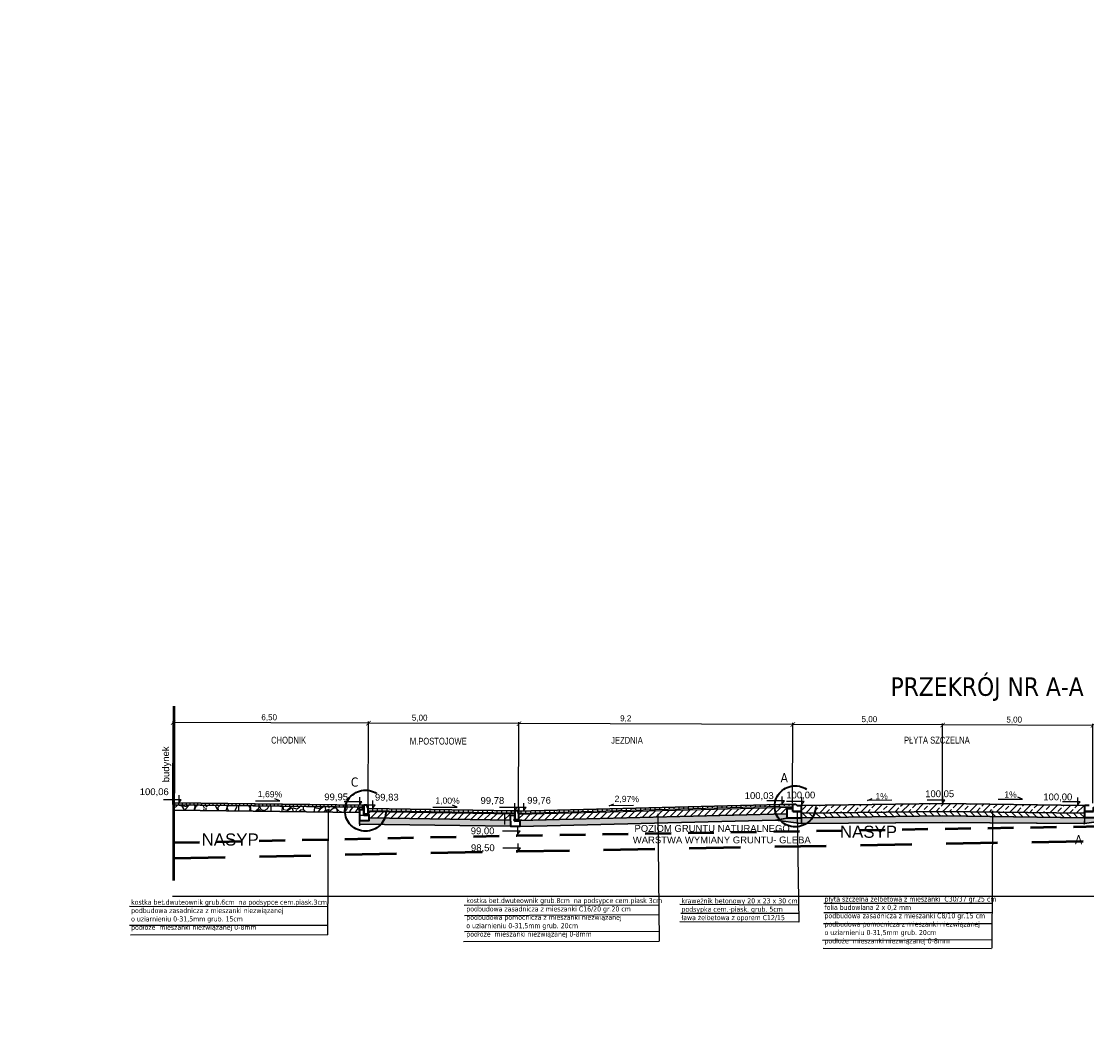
# Model space of a CAD drawing. Extents: x 8014 to 6635291, y -5609 to 5765892.
# Tile 132 of 158: x 6601956 to 6601991, y 5732695 to 5732728. Entities that reach past the tile are written whole.
import ezdxf
from ezdxf.enums import TextEntityAlignment as Align

# ---------------------------------------------------------------- set-up
doc = ezdxf.new("R2010")
doc.units = 0
doc.header["$PDSIZE"] = 0.75
doc.linetypes.add('ACAD_ISO03W100', pattern=[30, 12, -18])
doc.linetypes.add('DGN Style 2', pattern=[0.710087, 0.426052, -0.284035])
doc.layers.get('0').update_dxf_attribs({"linetype": 'CONTINUOUS'})
doc.layers.get('Defpoints').update_dxf_attribs({"linetype": 'CONTINUOUS'})
doc.layers.add('1', color=7, linetype='CONTINUOUS')
doc.layers.add('a_zieleń', color=80, linetype='CONTINUOUS')
doc.layers.add('LSEC_____233', color=7, linetype='CONTINUOUS', lineweight=5)
doc.styles.add('Arial', font='arial.ttf')
doc.styles.add('Style-SWISSLT_1250', font='SWISSLT_1250.shx')
doc.dimstyles.new('KKK', dxfattribs={"dimscale": 0.5, "dimtxt": 0.4, "dimasz": 0.3, "dimexe": 0.1, "dimexo": 0.1, "dimgap": 0.1, "dimtad": 1, "dimtoh": 1, "dimtxsty": 'Standard', "dimblk": 'ARCHTICK', "dimcen": 2.5, "dimadec": 0, "dimazin": 0, "dimtfac": 1, "dimtix": 1, "dimtmove": 0, "dimatfit": 0, "dimldrblk": 'OBLIQUE', "dimfxl": 1, "dimarcsym": 0})

# ---------------------------------------------------------------- blocks, each defined once
blk = doc.blocks.new('_ArchTick')
at = {"color": 0, "linetype": 'ByBlock', "const_width": 0.15}
blk.add_lwpolyline([(-0.5, -0.5), (0.5, 0.5)], dxfattribs=at)
blk = doc.blocks.new('*D765')
at = {"color": 0, "lineweight": -2}
for p, q in [((6601972.164, 5732702.111), (6601972.174, 5732705.06)), ((6601981.252, 5732702.373), (6601981.26, 5732705.032)), ((6601981.26, 5732704.982), (6601972.174, 5732705.01))]:
    blk.add_line(p, q, dxfattribs=at)
at = {"layer": 'Defpoints', "color": 0, "linetype": 'ByBlock', "lineweight": -2}
for p in [(6601972.174, 5732705.01), (6601981.251, 5732702.323), (6601972.164, 5732702.061)]:
    blk.add_point(p, dxfattribs=at)
at = {"color": 0, "lineweight": -2, "xscale": 0.15, "yscale": 0.15, "zscale": 0.15}
for p, rotation in [((6601972.174, 5732705.01), 179.8192895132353), ((6601981.26, 5732704.982), 359.8192895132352)]:
    blk.add_blockref('_ArchTick', p, dxfattribs=dict(at, rotation=rotation))
at = {"color": 0, "linetype": 'ByBlock', "lineweight": 9, "insert": (6601975.717, 5732705.166), "char_height": 0.2, "attachment_point": 5, "rotation": 359.8193}
blk.add_mtext('9,2', dxfattribs=at)
blk = doc.blocks.new('_Oblique')
at = {"color": 0, "linetype": 'ByBlock', "lineweight": -2}
blk.add_line((-0.5, -0.5), (0.5, 0.5), dxfattribs=at)
blk = doc.blocks.new('*D766')
at = {"color": 0, "lineweight": -2}
for p, q in [((6601967.175, 5732702.272), (6601967.184, 5732705.076)), ((6601972.174, 5732705.01), (6601967.184, 5732705.026)), ((6601972.164, 5732702.111), (6601972.174, 5732705.06))]:
    blk.add_line(p, q, dxfattribs=at)
at = {"layer": 'Defpoints', "color": 0, "linetype": 'ByBlock', "lineweight": -2}
for p in [(6601967.184, 5732705.026), (6601967.175, 5732702.222), (6601972.164, 5732702.061)]:
    blk.add_point(p, dxfattribs=at)
at = {"color": 0, "lineweight": -2, "xscale": 0.15, "yscale": 0.15, "zscale": 0.15}
for p, rotation in [((6601967.184, 5732705.026), 179.8192895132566), ((6601972.174, 5732705.01), 359.8192895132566)]:
    blk.add_blockref('_ArchTick', p, dxfattribs=dict(at, rotation=rotation))
at = {"color": 0, "linetype": 'ByBlock', "lineweight": 9, "insert": (6601968.882, 5732705.187), "char_height": 0.2, "attachment_point": 5, "rotation": 359.8193}
blk.add_mtext('5,00', dxfattribs=at)
blk = doc.blocks.new('*D767')
at = {"color": 0, "lineweight": -2}
for p, q in [((6601981.252, 5732702.373), (6601981.26, 5732705.032)), ((6601986.227, 5732704.966), (6601981.26, 5732704.982)), ((6601986.219, 5732702.408), (6601986.227, 5732705.016))]:
    blk.add_line(p, q, dxfattribs=at)
at = {"layer": 'Defpoints', "color": 0, "linetype": 'ByBlock', "lineweight": -2}
for p in [(6601981.26, 5732704.982), (6601981.251, 5732702.323), (6601986.219, 5732702.358)]:
    blk.add_point(p, dxfattribs=at)
at = {"color": 0, "lineweight": -2, "xscale": 0.15, "yscale": 0.15, "zscale": 0.15}
for p, rotation in [((6601981.26, 5732704.982), 179.8192895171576), ((6601986.227, 5732704.966), 359.8192895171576)]:
    blk.add_blockref('_ArchTick', p, dxfattribs=dict(at, rotation=rotation))
at = {"color": 0, "linetype": 'ByBlock', "lineweight": 9, "insert": (6601983.797, 5732705.14), "char_height": 0.2, "attachment_point": 5, "rotation": 359.8193}
blk.add_mtext('5,00', dxfattribs=at)
blk = doc.blocks.new('*D768')
at = {"color": 0, "lineweight": -2}
for p, q in [((6601986.219, 5732702.408), (6601986.227, 5732705.016)), ((6601991.212, 5732704.95), (6601986.227, 5732704.966)), ((6601991.204, 5732702.373), (6601991.212, 5732705))]:
    blk.add_line(p, q, dxfattribs=at)
at = {"layer": 'Defpoints', "color": 0, "linetype": 'ByBlock', "lineweight": -2}
for p in [(6601986.227, 5732704.966), (6601986.219, 5732702.358), (6601991.204, 5732702.323)]:
    blk.add_point(p, dxfattribs=at)
at = {"color": 0, "lineweight": -2, "xscale": 0.15, "yscale": 0.15, "zscale": 0.15}
for p, rotation in [((6601986.227, 5732704.966), 179.8192895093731), ((6601991.212, 5732704.95), 359.8192895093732)]:
    blk.add_blockref('_ArchTick', p, dxfattribs=dict(at, rotation=rotation))
at = {"color": 0, "linetype": 'ByBlock', "lineweight": 9, "insert": (6601988.601, 5732705.125), "char_height": 0.2, "attachment_point": 5, "rotation": 359.8193}
blk.add_mtext('5,00', dxfattribs=at)
blk = doc.blocks.new('*U681')
at = {"layer": 'LSEC_____233', "color": 7, "linetype": 'Continuous', "lineweight": -3}
for p, q in [((0.238, -0.019), (0.142, 0.019)), ((-0.238, -0.019), (0.238, -0.019))]:
    blk.add_line(p, q, dxfattribs=at)
blk = doc.blocks.new('*U686')
at = {"layer": 'LSEC_____233', "color": 7, "linetype": 'Continuous', "lineweight": -3}
for p, q in [((0.238, -0.019), (0.142, 0.019)), ((-0.238, -0.019), (0.238, -0.019))]:
    blk.add_line(p, q, dxfattribs=at)
blk = doc.blocks.new('*U687')
at = {"layer": 'LSEC_____233', "color": 7, "linetype": 'Continuous', "lineweight": -3}
for p, q in [((0.238, -0.019), (0.142, 0.019)), ((-0.238, -0.019), (0.238, -0.019))]:
    blk.add_line(p, q, dxfattribs=at)
blk = doc.blocks.new('*D779')
at = {"color": 0, "lineweight": -2}
for p, q in [((6601960.697, 5732702.325), (6601960.706, 5732705.095)), ((6601967.184, 5732705.025), (6601960.706, 5732705.045)), ((6601967.175, 5732702.272), (6601967.184, 5732705.075))]:
    blk.add_line(p, q, dxfattribs=at)
at = {"layer": 'Defpoints', "color": 0, "linetype": 'ByBlock', "lineweight": -2}
for p in [(6601960.706, 5732705.045), (6601960.697, 5732702.275), (6601967.175, 5732702.222)]:
    blk.add_point(p, dxfattribs=at)
at = {"color": 0, "lineweight": -2, "xscale": 0.15, "yscale": 0.15, "zscale": 0.15}
for p, rotation in [((6601960.706, 5732705.045), 179.8192895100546), ((6601967.184, 5732705.025), 359.8192895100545)]:
    blk.add_blockref('_ArchTick', p, dxfattribs=dict(at, rotation=rotation))
at = {"color": 0, "linetype": 'ByBlock', "lineweight": 9, "insert": (6601963.891, 5732705.202), "char_height": 0.2, "attachment_point": 5, "rotation": 359.8193}
blk.add_mtext('6,50', dxfattribs=at)
blk = doc.blocks.new('*U701')
at = {"layer": 'LSEC_____233', "color": 7, "linetype": 'Continuous', "lineweight": -3}
for p, q in [((0.238, -0.019), (0.142, 0.019)), ((-0.238, -0.019), (0.238, -0.019))]:
    blk.add_line(p, q, dxfattribs=at)
blk = doc.blocks.new('*U702')
at = {"layer": 'LSEC_____233', "color": 7, "linetype": 'Continuous', "lineweight": -3}
for p, q in [((0.238, -0.019), (0.142, 0.019)), ((-0.238, -0.019), (0.238, -0.019))]:
    blk.add_line(p, q, dxfattribs=at)

msp = doc.modelspace()

# ---------------------------------------------------------------- hatches: boundary and pattern name
at = {"lineweight": -3}
h = msp.add_hatch(dxfattribs=at)
h.set_pattern_fill('ANSI31', color=256, scale=0.04, angle=45, style=0)
h.set_pattern_definition([(90, (6602036.7092, 5732756.71524), (-0.127, 0), [])])
h.paths.add_polyline_path([(6601967.03, 5732702.308), (6601960.714, 5732702.385), (6601960.713, 5732702.326), (6601967.03, 5732702.254)])
h = msp.add_hatch(dxfattribs=at)
h.set_pattern_fill('GRAVEL', color=256, scale=0.03, angle=47.9716, style=0)
h.set_pattern_definition([(275.9844, (6601929.05734, 5732733.249063), (1.01294838, -9.11961159), [0.102516, -10.149145]), (232.94135, (6601929.068027, 5732733.147105), (5.555872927, 7.302441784), [0.175921, -17.416215]), (180.48206, (6601928.96201, 5732733.006717), (11.32784057, 0.048497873), [0.124044, -12.280417]), (315.2453, (6601928.904556, 5732732.658428), (-10.810314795, 10.76918465), [0.160201, -15.859931]), (340.80526, (6601929.01832, 5732732.545635), (-9.34307396, 3.291778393), [0.15709, -15.551942]), (45.2453, (6601929.166676, 5732732.493987), (-10.76918465, -10.810314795), [0.160201, -15.859931]), (85.66585, (6601929.27947, 5732732.60775), (-0.971818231, -12.459887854), [0.211858, -20.973935]), (120.22694, (6601929.29548, 5732732.819002), (-8.881413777, 15.185642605), [0.200016, -19.801577]), (169.401175, (6601929.194787, 5732732.991823), (-11.439571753, 2.103865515), [0.160744, -15.913664]), (223.20797, (6601929.036786, 5732733.02139), (6.1777622, 5.71610201), [0.183514, -8.992181]), (270.36905, (6601928.903027, 5732732.895747), (0.104363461, -12.404022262), [0.237323, -23.495032]), (186.78568, (6601929.41527, 5732733.21369), (-6.96724821, -0.90121719), [0.081001, -8.01917]), (219.44084, (6601929.33484, 5732733.20412), (7.764101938, 6.33799125), [0.154105, -15.256392]), (272.9716, (6601929.2158, 5732733.1062), (0.5660236, -0.510158), [0.107763, -0.969868]), (251.1702, (6601929.11219, 5732733.12782), (1.41874297, 3.85043431), [0.058032, -5.745187]), (339.77302, (6601929.09346, 5732733.07289), (-2.20822898, 0.9644505), [0.08207, -4.021426]), (78.93537, (6601929.17047, 5732733.04452), (0.39842687, 2.71838703), [0.133296, -4.309889]), (209.53666, (6601929.19605, 5732733.17533), (1.5863397, 0.6218892), [0.096386, -2.31327]), (64.36115, (6601928.79757, 5732732.744596), (3.403509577, 7.190710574), [0.135026, -13.367648]), (118.31779, (6601928.855996, 5732732.86633), (4.185627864, -7.875833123), [0.11328, -11.214665]), (341.1702, (6601929.08285, 5732733.27736), (-3.85043431, 1.41874297), [0.116064, -5.687155]), (31.58207, (6601929.1927, 5732733.239904), (-6.79965143, -4.129762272), [0.135026, -13.367648]), (27.41556, (6601929.148505, 5732732.4283), (-3.68283754, -1.80980211), [0.130211, -6.38032]), (342.74675, (6601929.26409, 5732732.488253), (-8.77705032, 2.78162034), [0.109102, -10.801078]), (114.77302, (6601929.65397, 5732732.77287), (-1.80980211, 3.68283754), [0.116064, -5.687155]), (65.32563, (6601929.60534, 5732732.87825), (-4.367960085, -9.39893955), [0.127735, -12.645713]), (117.41556, (6601929.403995, 5732732.495515), (1.80980211, -3.68283754), [0.065105, -6.445426]), (149.28154, (6601929.62336, 5732732.7389), (-2.7742526, 1.47460856), [0.038854, -3.846598]), (213.93537, (6601929.58996, 5732732.75875), (2.0964978, 1.1879129), [0.15709, -2.984716]), (233.98062, (6601929.459627, 5732732.671056), (4.53555686, 6.170394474), [0.14558, -14.412409]), (351.6617, (6601929.22141, 5732732.9986), (-1.6422053, 0.4542925), [0.109897, -2.637533]), (41.128836, (6601929.330148, 5732732.982664), (9.80473414, 8.602085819), [0.191867, -18.994803]), (108.917, (6601929.47467, 5732733.108865), (1.9215333, -5.83520092), [0.078452, -7.766818]), (137.9716, (6601929.4492, 5732733.1831), (-1.076182, -0.055866), [0.04572, -0.71628]), (168.22805, (6601929.432443, 5732732.67504), (6.0027977, -1.307011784), [0.10586, -10.480182]), (95.9844, (6601929.32881, 5732732.69664), (-1.01294838, 9.11961159), [0.205033, -10.046629]), (47.9716, (6601929.3074, 5732732.90055), (-0.055866, 1.076182), [0.19812, -0.56388]), (13.27646, (6601929.440074, 5732733.04772), (9.063746, 2.089130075), [0.120483, -11.927795]), (302.02621, (6601929.55734, 5732733.07539), (1.75393652, -2.60665584), [0.110949, -5.436495]), (255.617585, (6601929.616174, 5732732.981326), (-4.032766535, -15.856029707), [0.1806435, -17.883739]), (223.39769, (6601929.571303, 5732732.806343), (-7.198078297, -6.8481493), [0.191109, -18.919754])])
h.paths.add_polyline_path([(6601966.881, 5732702.231), (6601960.715, 5732702.307), (6601960.713, 5732702.14), (6601966.882, 5732702.063)])
h = msp.add_hatch(dxfattribs=at)
h.set_pattern_fill('GRAVEL', color=256, scale=0.03, angle=47.9716, style=0)
h.set_pattern_definition([(275.9844, (6601928.589017, 5732698.23819), (1.01294838, -9.11961159), [0.102516, -10.149145]), (232.94135, (6601928.599705, 5732698.13623), (5.555872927, 7.302441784), [0.175921, -17.416215]), (180.48206, (6601928.49369, 5732697.99584), (11.32784057, 0.048497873), [0.124044, -12.280417]), (315.2453, (6601928.436233, 5732697.647553), (-10.810314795, 10.76918465), [0.160201, -15.859931]), (340.80526, (6601928.549997, 5732697.53476), (-9.34307396, 3.291778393), [0.15709, -15.551942]), (45.2453, (6601928.698354, 5732697.48311), (-10.76918465, -10.810314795), [0.160201, -15.859931]), (85.66585, (6601928.811147, 5732697.596875), (-0.971818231, -12.459887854), [0.211858, -20.973935]), (120.22694, (6601928.827158, 5732697.808127), (-8.881413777, 15.185642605), [0.200016, -19.801577]), (169.40118, (6601928.726465, 5732697.98095), (-11.439571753, 2.103865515), [0.160744, -15.913664]), (223.20797, (6601928.56846, 5732698.010514), (6.1777622, 5.71610201), [0.183514, -8.992181]), (270.36905, (6601928.434705, 5732697.884872), (0.104363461, -12.404022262), [0.237323, -23.495032]), (186.78568, (6601928.94695, 5732698.202815), (-6.9672482, -0.9012172), [0.081001, -8.01917]), (219.44084, (6601928.866516, 5732698.193244), (7.76410194, 6.33799125), [0.154105, -15.256392]), (272.9716, (6601928.7475, 5732698.09534), (0.566024, -0.510158), [0.107763, -0.969868]), (251.1702, (6601928.64387, 5732698.11694), (1.41874297, 3.8504343), [0.058032, -5.745187]), (339.773, (6601928.62514, 5732698.06202), (-2.208229, 0.9644505), [0.08207, -4.021426]), (78.93537, (6601928.70215, 5732698.03364), (0.39842687, 2.71838703), [0.133296, -4.30989]), (209.53666, (6601928.72773, 5732698.16446), (1.5863397, 0.6218892), [0.096386, -2.31327]), (64.36115, (6601928.329247, 5732697.73372), (3.403509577, 7.190710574), [0.135026, -13.367648]), (118.31779, (6601928.387673, 5732697.855453), (4.185627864, -7.875833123), [0.11328, -11.214665]), (341.1702, (6601928.61452, 5732698.26649), (-3.8504343, 1.41874297), [0.116064, -5.687155]), (31.58207, (6601928.724377, 5732698.22903), (-6.79965143, -4.12976227), [0.135026, -13.367648]), (27.41556, (6601928.68018, 5732697.41742), (-3.68283754, -1.80980211), [0.13021, -6.38032]), (342.74675, (6601928.79577, 5732697.47738), (-8.77705032, 2.78162034), [0.109102, -10.801078]), (114.77302, (6601929.18565, 5732697.76199), (-1.8098021, 3.68283754), [0.116064, -5.687155]), (65.32563, (6601929.137016, 5732697.867375), (-4.367960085, -9.39893955), [0.127735, -12.645713]), (117.41556, (6601928.93567, 5732697.48464), (1.80980211, -3.68283754), [0.065105, -6.445426]), (149.28154, (6601929.15504, 5732697.72803), (-2.7742526, 1.47460856), [0.038854, -3.846598]), (213.93537, (6601929.12164, 5732697.74788), (2.0964978, 1.1879129), [0.15709, -2.984716]), (233.98062, (6601928.991305, 5732697.66018), (4.53555686, 6.170394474), [0.14558, -14.41241]), (351.6617, (6601928.7531, 5732697.98773), (-1.6422053, 0.4542925), [0.109897, -2.637533]), (41.12884, (6601928.861825, 5732697.97179), (9.80473414, 8.60208582), [0.191867, -18.994803]), (108.917, (6601929.006345, 5732698.09799), (1.9215333, -5.83520092), [0.078452, -7.766818]), (137.9716, (6601928.9809, 5732698.1722), (-1.076182, -0.055866), [0.04572, -0.71628]), (168.22805, (6601928.96412, 5732697.664165), (6.0027977, -1.30701178), [0.10586, -10.480182]), (95.9844, (6601928.860487, 5732697.68576), (-1.01294838, 9.11961159), [0.205033, -10.046629]), (47.9716, (6601928.8391, 5732697.8897), (-0.055866, 1.076182), [0.19812, -0.56388]), (13.27646, (6601928.97175, 5732698.036845), (9.063746, 2.089130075), [0.120483, -11.927795]), (302.0262, (6601929.08901, 5732698.06451), (1.75393652, -2.60665584), [0.110949, -5.436495]), (255.61759, (6601929.14785, 5732697.97045), (-4.032766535, -15.856029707), [0.180644, -17.883739]), (223.39769, (6601929.10298, 5732697.795468), (-7.198078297, -6.8481493), [0.191109, -18.919754])])
h.paths.add_polyline_path([(6601967.028, 5732702.231), (6601966.881, 5732702.231), (6601966.882, 5732702.148), (6601967.03, 5732702.149)])
h = msp.add_hatch(dxfattribs=at)
h.set_pattern_fill('ANSI31', color=256, scale=0.05)
h.set_pattern_definition([(45, (6602009.55214, 5732783.01515), (-0.1122532, 0.1122532), [])])
h.paths.add_polyline_path([(6601981.064, 5732702.184), (6601981.252, 5732702.184), (6601981.252, 5732702.233), (6601972.174, 5732702.002), (6601972.175, 5732701.93), (6601972.175, 5732701.822), (6601972.197, 5732701.799), (6601981.063, 5732702.021)])
h.paths.add_polyline_path([(6601971.888, 5732701.959), (6601972.036, 5732701.961), (6601972.036, 5732702.009), (6601967.166, 5732702.089), (6601967.176, 5732702.015), (6601967.208, 5732701.886), (6601971.89, 5732701.807)])
h = msp.add_hatch(dxfattribs=at)
h.set_pattern_fill('ANSI31', color=256, scale=0.05, angle=45)
h.set_pattern_definition([(90, (6602009.55214, 5732783.01515), (-0.15875, 0), [])])
h.paths.add_polyline_path([(6601972.142, 5732702.108), (6601981.254, 5732702.338), (6601981.246, 5732702.27), (6601972.166, 5732702.032)])
h.paths.add_polyline_path([(6601991.231, 5732702.339), (6601998.326, 5732702.275), (6601998.328, 5732702.18), (6601991.232, 5732702.255)])
h.paths.add_polyline_path([(6601998.326, 5732702.275), (6602003.115, 5732702.309), (6602003.114, 5732702.225), (6601998.328, 5732702.18)])
h.paths.add_polyline_path([(6601967.172, 5732702.198), (6601972.034, 5732702.124), (6601972.035, 5732702.036), (6601967.169, 5732702.115)])
h = msp.add_hatch(dxfattribs=at)
h.set_pattern_fill('ANSI33', color=256, scale=0.05)
h.set_pattern_definition([(45, (6601903.6168, 5732729.04226), (-0.2245064, 0.2245064), []), (45, (6601903.8413, 5732729.04226), (-0.2245064, 0.2245064), [0.15875, -0.079375])])
h.paths.add_polyline_path([(6601990.942, 5732702.085), (6601990.94, 5732702.18), (6601990.94, 5732702.299), (6601986.225, 5732702.359), (6601981.543, 5732702.297), (6601981.546, 5732702.039), (6601986.221, 5732702.097), (6601990.943, 5732702.045)])
h = msp.add_hatch(dxfattribs=at)
h.set_pattern_fill('GRAVEL', color=256, scale=0.03)
h.set_pattern_definition([(228.01279, (6602010.10078, 5732783.77715), (-6.096, -6.858), [0.1025164, -10.149145]), (184.96974, (6602010.0322, 5732783.70095), (9.143999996, 0.762000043), [0.1759214, -17.4162147]), (132.510447, (6602009.85694, 5732783.68571), (7.620000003, -8.381999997), [0.1240445, -12.280417]), (267.27369, (6602009.55976, 5732783.49521), (0.762000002, 15.24), [0.1602014, -15.859931]), (292.833654, (6602009.55214, 5732783.33519), (-3.81, 9.144), [0.15709, -15.5519423]), (357.27369, (6602009.6131, 5732783.19041), (-15.24, 0.762000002), [0.1602014, -15.859931]), (37.69424, (6602009.77312, 5732783.18279), (-9.9059999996, -7.6200000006), [0.211858, -20.9739346]), (72.25533, (6602009.94076, 5732783.31233), (5.334000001, 16.7639999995), [0.200016, -19.801577]), (121.429566, (6602010.00172, 5732783.50283), (-6.096000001, 9.906), [0.160744, -15.9136637]), (175.23636, (6602009.9179, 5732783.63999), (8.382, -0.762), [0.183514, -8.992181]), (222.397438, (6602009.73502, 5732783.65523), (-9.144, -8.382), [0.2373234, -23.495032]), (138.814075, (6602010.31414, 5732783.48759), (-5.334, 4.572), [0.0810014, -8.01917]), (171.469234, (6602010.25318, 5732783.54093), (9.906, -1.523999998), [0.1541046, -15.2563917]), (225, (6602010.1008, 5732783.5638), (-1e-16, -0.762), [0.107763, -0.969868]), (203.19859, (6602010.04744, 5732783.65523), (3.81, 1.524), [0.0580324, -5.745187]), (291.80141, (6602009.9941, 5732783.63237), (-0.762, 2.286), [0.0820697, -4.021426]), (30.96376, (6602010.02458, 5732783.55617), (2.286, 1.524), [0.133296, -4.3098894]), (161.56505, (6602010.13888, 5732783.62475), (1.524, -0.762), [0.096386, -2.3132694]), (16.38954, (6602009.55214, 5732783.63237), (7.62, 2.286), [0.1350264, -13.367648]), (70.346176, (6602009.68168, 5732783.67047), (-3.048, -8.382), [0.1132797, -11.2146647]), (293.19859, (6602010.13888, 5732783.77715), (-1.524, 3.81), [0.116064, -5.687155]), (343.61046, (6602010.1846, 5732783.67047), (-7.62, 2.286), [0.1350264, -13.367648]), (339.44395, (6602009.55214, 5732783.15993), (-3.81, 1.524), [0.1302106, -6.38032]), (294.77514, (6602009.67406, 5732783.11421), (-3.810000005, 8.381999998), [0.1091016, -10.801078]), (66.80141, (6602010.1465, 5732783.01515), (1.524, 3.81), [0.116064, -5.687155]), (17.354025, (6602010.19222, 5732783.12183), (-9.906, -3.048), [0.127735, -12.645713]), (69.44395, (6602009.77312, 5732783.01515), (-1.524, -3.81), [0.065105, -6.4454256]), (101.30993, (6602010.10078, 5732783.01515), (-0.762, 3.048), [0.0388544, -3.8465985]), (165.96376, (6602010.09316, 5732783.05325), (2.286, -0.762), [0.15709, -2.9847164]), (186.009006, (6602009.94076, 5732783.09135), (7.62, 0.762), [0.14558, -14.4124095]), (303.69007, (6602010.02458, 5732783.4876), (-0.762, 1.524), [0.109897, -2.637533]), (353.157227, (6602010.08554, 5732783.39615), (12.954, -1.523999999), [0.191867, -18.9948027]), (60.9454, (6602010.27604, 5732783.37329), (-3.048, -5.334), [0.0784525, -7.7668177]), (90, (6602010.31414, 5732783.4419), (-0.762, 0.762), [0.04572, -0.71628]), (120.25644, (6602009.92552, 5732783.11421), (3.048, -5.334), [0.10586, -10.480182]), (48.01279, (6602009.87218, 5732783.20565), (6.096, 6.858), [0.205033, -10.0466287]), (0, (6602010.00934, 5732783.35805), (0.762, 0.762), [0.19812, -0.56388]), (325.304846, (6602010.20746, 5732783.35805), (7.620000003, -5.333999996), [0.120483, -11.927795]), (254.0546, (6602010.30652, 5732783.28947), (-0.762, -3.048), [0.110949, -5.436495]), (207.645975, (6602010.27604, 5732783.18279), (-14.478, -7.619999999), [0.1806435, -17.8837393]), (175.42608, (6602010.11602, 5732783.09897), (-9.906, 0.762), [0.191109, -18.919754])])
h.paths.add_polyline_path([(6601980.783, 5732701.82), (6601981.06, 5732701.881), (6601981.063, 5732702.021), (6601972.211, 5732701.8), (6601972.213, 5732701.714), (6601972.214, 5732701.675), (6601972.217, 5732701.606), (6601980.684, 5732701.805)])
h.paths.add_polyline_path([(6601980.684, 5732701.805), (6601981.542, 5732701.697), (6601981.542, 5732701.885), (6601981.06, 5732701.881)])
h.paths.add_polyline_path([(6601990.94, 5732701.692), (6601990.938, 5732701.794), (6601990.941, 5732701.887), (6601986.232, 5732701.955), (6601981.542, 5732701.885), (6601981.542, 5732701.697), (6601986.23, 5732701.731), (6601990.899, 5732701.702)])
h.paths.add_polyline_path([(6601991.782, 5732701.819), (6601990.937, 5732701.698), (6601990.941, 5732701.887), (6601991.424, 5732701.882)])
h.paths.add_polyline_path([(6601998.326, 5732701.768), (6601998.324, 5732701.826), (6601998.328, 5732701.95), (6601991.427, 5732702.023), (6601991.424, 5732701.882), (6601991.603, 5732701.843), (6601991.782, 5732701.819), (6601998.326, 5732701.75)])
h.paths.add_polyline_path([(6601971.889, 5732701.667), (6601971.89, 5732701.717), (6601971.89, 5732701.807), (6601967.208, 5732701.886), (6601967.21, 5732701.798), (6601966.884, 5732701.798), (6601966.883, 5732701.675), (6601971.894, 5732701.608)])
h = msp.add_hatch(dxfattribs=at)
h.set_pattern_fill('ANSI31', color=256, scale=0.05, angle=90)
h.set_pattern_definition([(135, (6601903.61679, 5732729.04226), (-0.1122532, -0.1122532), [])])
h.paths.add_polyline_path([(6601990.927, 5732701.887), (6601990.941, 5732701.887), (6601990.943, 5732702.045), (6601986.221, 5732702.097), (6601981.546, 5732702.039), (6601981.54, 5732701.885), (6601986.232, 5732701.955), (6601990.913, 5732701.887)])
at = {"layer": 'a_zieleń', "transparency": 33554687}
h = msp.add_hatch(dxfattribs=at)
h.set_pattern_fill('ANSI31', color=256, scale=2, angle=0.5416)
h.set_pattern_definition([(45.54155787, (6600987.53512, 5732094.77134), (-0.1784396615, 0.175097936), [])])
edge = h.paths.add_edge_path()
edge.add_line((6601184.523, 5731785.715), (6601184.767, 5731785.473))
edge.add_line((6601184.767, 5731785.473), (6601208.79, 5731802.27))
edge.add_line((6601208.79, 5731802.27), (6601211.05, 5731814.48))
edge.add_line((6601211.05, 5731814.48), (6601142.151, 5731813.823))
edge.add_arc((6601143.698, 5731819.102), 5.501, 253.6603, 270.5475)
edge.add_line((6601143.751, 5731813.601), (6601191.034, 5731814.053))
edge.add_arc((6601191.122, 5731812.113), 1.942, 359.8374, 92.594, ccw=False)
edge.add_line((6601193.063, 5731812.108), (6601193.074, 5731811.004))
edge.add_line((6601193.074, 5731811.004), (6601197.383, 5731811.045))
edge.add_line((6601197.383, 5731811.045), (6601197.425, 5731806.621))
edge.add_line((6601197.425, 5731806.621), (6601199.732, 5731806.642))
edge.add_line((6601199.732, 5731806.642), (6601199.803, 5731799.171))
edge.add_line((6601199.803, 5731799.171), (6601197.516, 5731797.165))
edge.add_line((6601197.516, 5731797.165), (6601194.216, 5731797.133))
edge.add_line((6601194.216, 5731797.133), (6601194.251, 5731793.47))
edge.add_arc((6601191.538, 5731793.658), 2.72, 281.0894, 356.0358, ccw=False)
edge.add_line((6601192.061, 5731790.989), (6601185.152, 5731786.156))
edge.add_arc((71774552.687, -87417922.681), 113685689.918, 124.97904394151, 124.97904432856)
h.paths.add_polyline_path([(6601204.906, 5731809.178), (6601202.577, 5731808.579), (6601203.741, 5731808.879)], flags=16)

# ---------------------------------------------------------------- linework, layer by layer
at = {"lineweight": 50, "ltscale": 0.5}
msp.add_line((6601960.731, 5732705.586), (6601960.716, 5732699.81), dxfattribs=at)
at = {"lineweight": -3}
for p, q in [((6601960.889, 5732702.636), (6601960.889, 5732702.387)), ((6601966.882, 5732702.571), (6601966.882, 5732702.321)), ((6601980.893, 5732702.594), (6601980.893, 5732702.345)), ((6601981.547, 5732702.573), (6601981.547, 5732702.323)), ((6601986.217, 5732702.621), (6601986.217, 5732702.371)), ((6601990.698, 5732702.563), (6601990.698, 5732702.314)), ((6601960.975, 5732702.487), (6601960.39, 5732702.487)), ((6601960.889, 5732702.387), (6601960.975, 5732702.487)), ((6601966.967, 5732702.421), (6601966.383, 5732702.421)), ((6601967.402, 5732702.31), (6601966.818, 5732702.31)), ((6601966.882, 5732702.321), (6601966.967, 5732702.421)), ((6601966.882, 5732702.257), (6601966.882, 5732701.625)), ((6601967.032, 5732702.33), (6601967.032, 5732701.948)), ((6601967.171, 5732702.324), (6601967.171, 5732701.943)), ((6601967.317, 5732702.459), (6601967.317, 5732702.21)), ((6601967.317, 5732702.21), (6601967.402, 5732702.31)), ((6601972.115, 5732702.228), (6601971.53, 5732702.228)), ((6601972.417, 5732702.224), (6601971.832, 5732702.224)), ((6601972.029, 5732702.377), (6601972.029, 5732702.128)), ((6601972.029, 5732702.128), (6601972.115, 5732702.228)), ((6601972.174, 5732702.204), (6601972.174, 5732701.822)), ((6601972.331, 5732702.374), (6601972.331, 5732702.125)), ((6601972.331, 5732702.125), (6601972.417, 5732702.224)), ((6601980.979, 5732702.445), (6601980.395, 5732702.445)), ((6601980.893, 5732702.345), (6601980.979, 5732702.445)), ((6601981.632, 5732702.423), (6601981.048, 5732702.423)), ((6601981.254, 5732702.339), (6601981.245, 5732702.308)), ((6601981.547, 5732702.323), (6601981.632, 5732702.423)), ((6601986.302, 5732702.471), (6601985.718, 5732702.471)), ((6601986.217, 5732702.371), (6601986.302, 5732702.471)), ((6601990.784, 5732702.414), (6601990.199, 5732702.414)), ((6601990.698, 5732702.314), (6601990.784, 5732702.414)), ((6601966.93, 5732701.973), (6601967.221, 5732701.973)), ((6601971.697, 5732702.043), (6601971.697, 5732701.661)), ((6601971.884, 5732702.124), (6601972.175, 5732702.124)), ((6601972.036, 5732702.16), (6601972.036, 5732701.779)), ((6601971.984, 5732701.822), (6601972.275, 5732701.822)), ((6601972.129, 5732701.595), (6601972.129, 5732701.346)), ((6601972.214, 5732701.446), (6601971.63, 5732701.446)), ((6601972.129, 5732701.346), (6601972.214, 5732701.446)), ((6601972.221, 5732700.883), (6601971.636, 5732700.883)), ((6601972.135, 5732701.033), (6601972.135, 5732700.784)), ((6601972.135, 5732700.784), (6601972.221, 5732700.883)), ((6601960.688, 5732699.289), (6602013.751, 5732699.3))]:
    msp.add_line(p, q, dxfattribs=at)
at = {"lineweight": 30}
for p, q in [((6601960.714, 5732702.385), (6601967.046, 5732702.31)), ((6601967.171, 5732702.198), (6601972.034, 5732702.124)), ((6601972.144, 5732702.108), (6601981.254, 5732702.338)), ((6601981.543, 5732702.298), (6601986.221, 5732702.357)), ((6601986.221, 5732702.357), (6601990.94, 5732702.299)), ((6601960.713, 5732702.14), (6601966.882, 5732702.063)), ((6601966.883, 5732701.675), (6601966.884, 5732701.798)), ((6601966.883, 5732701.675), (6601971.887, 5732701.609)), ((6601972.213, 5732701.605), (6601980.684, 5732701.805)), ((6601980.684, 5732701.805), (6601981.538, 5732701.694)), ((6601981.538, 5732701.694), (6601986.23, 5732701.731)), ((6601986.23, 5732701.731), (6601990.937, 5732701.698)), ((6601990.937, 5732701.698), (6601991.782, 5732701.819))]:
    msp.add_line(p, q, dxfattribs=at)
at = {"lineweight": 40}
for p, q in [((6601981.253, 5732702.096), (6601981.253, 5732702.338)), ((6601981.253, 5732702.338), (6601981.355, 5732702.338)), ((6601981.355, 5732702.338), (6601981.398, 5732702.298)), ((6601981.398, 5732702.298), (6601981.543, 5732702.298)), ((6601981.543, 5732702.096), (6601981.543, 5732702.298)), ((6601990.942, 5732702.097), (6601990.94, 5732702.299)), ((6601991.085, 5732702.299), (6601990.94, 5732702.299)), ((6601981.253, 5732702.096), (6601981.543, 5732702.096)), ((6601991.23, 5732702.097), (6601990.942, 5732702.097))]:
    msp.add_line(p, q, dxfattribs=at)
for p, q in [((6601965.848, 5732702.148), (6601965.82, 5732698.006)), ((6601976.784, 5732702.024), (6601976.825, 5732697.795)), ((6601981.407, 5732702.085), (6601981.453, 5732698.429)), ((6601987.885, 5732702.116), (6601987.86, 5732697.566)), ((6601987.852, 5732699.044), (6601982.283, 5732699.049)), ((6601965.824, 5732698.939), (6601959.259, 5732698.944)), ((6601976.823, 5732698.99), (6601970.357, 5732698.986)), ((6601976.827, 5732698.667), (6601970.367, 5732698.642)), ((6601981.447, 5732698.995), (6601977.507, 5732699.01)), ((6601981.447, 5732698.721), (6601977.546, 5732698.721)), ((6601987.852, 5732698.738), (6601982.283, 5732698.738)), ((6601965.824, 5732698.315), (6601959.259, 5732698.315)), ((6601981.457, 5732698.43), (6601977.507, 5732698.438)), ((6601987.863, 5732698.378), (6601982.27, 5732698.376)), ((6601965.834, 5732698.006), (6601959.286, 5732698.003)), ((6601976.819, 5732698.12), (6601970.367, 5732698.109)), ((6601976.825, 5732697.789), (6601970.336, 5732697.781)), ((6601987.86, 5732697.838), (6601982.244, 5732697.825)), ((6601987.852, 5732697.549), (6601982.264, 5732697.557))]:
    msp.add_line(p, q)
at = {"linetype": 'DGN Style 2', "lineweight": 50, "ltscale": 2}
for p, q in [((6601972.106, 5732701.3), (6602000.155, 5732701.746)), ((6601960.724, 5732701.066), (6601972.106, 5732701.3))]:
    msp.add_line(p, q, dxfattribs=at)
at = {"linetype": 'DGN Style 2', "lineweight": 50, "ltscale": 4}
for p, q in [((6601972.143, 5732700.779), (6602000.228, 5732701.282)), ((6601960.728, 5732700.554), (6601972.143, 5732700.779))]:
    msp.add_line(p, q, dxfattribs=at)
at = {"lineweight": -3}
for points in [[(6601967.03, 5732702.308), (6601960.714, 5732702.385), (6601960.713, 5732702.326), (6601967.03, 5732702.254)], [(6601966.881, 5732702.231), (6601960.715, 5732702.307), (6601960.713, 5732702.14), (6601966.882, 5732702.063)], [(6601967.028, 5732702.231), (6601966.881, 5732702.231), (6601966.882, 5732702.148), (6601967.03, 5732702.149)], [(6601967.172, 5732702.198), (6601972.034, 5732702.124), (6601972.035, 5732702.036), (6601967.169, 5732702.115)], [(6601972.142, 5732702.108), (6601981.254, 5732702.338), (6601981.246, 5732702.27), (6601972.166, 5732702.032)], [(6601981.064, 5732702.184), (6601981.252, 5732702.184), (6601981.252, 5732702.233), (6601972.174, 5732702.002), (6601972.175, 5732701.93), (6601972.175, 5732701.822), (6601972.197, 5732701.799), (6601981.063, 5732702.021)], [(6601990.942, 5732702.085), (6601990.94, 5732702.18), (6601990.94, 5732702.299), (6601986.225, 5732702.359), (6601981.543, 5732702.297), (6601981.546, 5732702.039), (6601986.221, 5732702.097), (6601990.943, 5732702.045)], [(6601971.889, 5732701.667), (6601971.89, 5732701.717), (6601971.89, 5732701.807), (6601967.208, 5732701.886), (6601967.21, 5732701.798), (6601966.884, 5732701.798), (6601966.883, 5732701.675), (6601971.894, 5732701.608)], [(6601971.888, 5732701.959), (6601972.036, 5732701.961), (6601972.036, 5732702.009), (6601967.166, 5732702.089), (6601967.176, 5732702.015), (6601967.176, 5732702.015), (6601967.208, 5732701.886), (6601971.89, 5732701.807)], [(6601980.783, 5732701.82), (6601981.06, 5732701.881), (6601981.063, 5732702.021), (6601972.211, 5732701.8), (6601972.213, 5732701.714), (6601972.214, 5732701.675), (6601972.217, 5732701.606), (6601980.684, 5732701.805)], [(6601980.684, 5732701.805), (6601981.542, 5732701.697), (6601981.542, 5732701.885), (6601981.06, 5732701.881), (6601980.684, 5732701.805), (6601980.684, 5732701.805), (6601980.684, 5732701.805), (6601980.684, 5732701.805)], [(6601990.927, 5732701.887), (6601990.941, 5732701.887), (6601990.943, 5732702.045), (6601986.221, 5732702.097), (6601981.546, 5732702.039), (6601981.54, 5732701.885), (6601986.232, 5732701.955), (6601990.913, 5732701.887)], [(6601990.94, 5732701.692), (6601990.938, 5732701.794), (6601990.941, 5732701.887), (6601986.232, 5732701.955), (6601981.542, 5732701.885), (6601981.542, 5732701.697), (6601986.23, 5732701.731), (6601990.899, 5732701.702)], [(6601991.782, 5732701.819), (6601990.937, 5732701.698), (6601990.941, 5732701.887), (6601991.424, 5732701.882), (6601991.782, 5732701.819), (6601991.782, 5732701.819), (6601991.782, 5732701.819), (6601991.782, 5732701.819)]]:
    msp.add_lwpolyline(points, close=True, dxfattribs=at)
at = {"lineweight": 40}
for points in [[(6601967.172, 5732702.201), (6601967.135, 5732702.311), (6601967.03, 5732702.312), (6601967.031, 5732702.013), (6601967.17, 5732702.014)], [(6601991.23, 5732702.097), (6601991.231, 5732702.226), (6601991.423, 5732702.226), (6601991.424, 5732701.882), (6601990.941, 5732701.887), (6601990.942, 5732702.097)], [(6601967.17, 5732702.014), (6601967.17, 5732702.014), (6601967.031, 5732702.013), (6601967.032, 5732701.973), (6601967.207, 5732701.973)], [(6601972.174, 5732702.01), (6601972.136, 5732702.124), (6601972.034, 5732702.124), (6601972.035, 5732701.822), (6601972.174, 5732701.822)], [(6601981.253, 5732702.097), (6601981.253, 5732702.186), (6601981.062, 5732702.186), (6601981.059, 5732701.882), (6601981.543, 5732701.887), (6601981.543, 5732702.094)], [(6601972.174, 5732701.822), (6601972.174, 5732701.822), (6601972.035, 5732701.822), (6601972.036, 5732701.781), (6601972.211, 5732701.782)]]:
    msp.add_lwpolyline(points, close=True, dxfattribs=at)
at = {"linetype": 'ACAD_ISO03W100', "lineweight": 35, "ltscale": 0.3}
for centre in [(6601981.337, 5732702.267), (6601967.085, 5732702.123)]:
    msp.add_circle(centre, 0.681, dxfattribs=at)
at = {"layer": '1', "lineweight": 40}
for points in [[(6601966.884, 5732701.797), (6601967.209, 5732701.798), (6601967.209, 5732701.798), (6601967.207, 5732701.973), (6601967.207, 5732701.973), (6601967.032, 5732701.973), (6601967.031, 5732702.147), (6601966.882, 5732702.147)], [(6601971.891, 5732701.606), (6601972.214, 5732701.609), (6601972.214, 5732701.609), (6601972.211, 5732701.782), (6601972.211, 5732701.782), (6601972.036, 5732701.781), (6601972.033, 5732701.958), (6601971.888, 5732701.959)]]:
    msp.add_lwpolyline(points, close=True, dxfattribs=at)

# ---------------------------------------------------------------- block references
at = {"linetype": 'Continuous'}
for name, p, xscale, yscale, zscale, rotation in [('*U681', (6601988.476, 5732702.538), 1.701137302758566, 1.701137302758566, 1.701137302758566, 359.9882846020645), ('*U702', (6601963.837, 5732702.484), 1.701137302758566, 1.701137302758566, 1.701137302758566, 359.9882846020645), ('*U701', (6601969.724, 5732702.27), 1.701137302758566, 1.701137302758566, 1.701137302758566, 359.9882846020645), ('*U687', (6601975.567, 5732702.324), -1.701137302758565, 1.701137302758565, 1.701137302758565, 0.525861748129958), ('*U686', (6601984.134, 5732702.502), -1.701137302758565, 1.701137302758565, 1.701137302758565, 0.525861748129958)]:
    msp.add_blockref(name, p, dxfattribs=dict(at, xscale=xscale, yscale=yscale, zscale=zscale, rotation=rotation))

# ---------------------------------------------------------------- texts
at = {"lineweight": -3, "insert": (6601984.499, 5732706.543), "char_height": 0.613, "width": 22.20657, "attachment_point": 1}
msp.add_mtext('{\\fTahoma|b0|i0|c238|p34;PRZEKRÓJ NR A-A}', dxfattribs=at)
at = {"lineweight": -3, "char_height": 0.3, "width": 22.20657, "attachment_point": 1, "rotation": 359.7889}
for s, insert in [('{\\fTahoma|b0|i0|c238|p34;A}', (6601980.854, 5732703.368)), ('{\\fTahoma|b0|i0|c238|p34;C}', (6601966.601, 5732703.223)), ('{\\fTahoma|b0|i0|c238|p34;A}', (6601990.616, 5732701.314))]:
    msp.add_mtext(s, dxfattribs=dict(at, insert=insert))
at = {"char_height": 0.2, "attachment_point": 1}
for s, insert, width in [('{\\fTahoma|b0|i0|c238|p34;\\H0.8333x;kostka bet.dwuteownik grub.6cm  na podsypce cem.piask.3cm\\Ppodbudowa zasadnicza z mieszanki niezwiązanej \\Po uziarnieniu 0-31,5mm grub. 15cm\\Ppodłoże  mieszanki niezwiązanej 0-8mm}', (6601959.311, 5732699.175), 20.01693), ('{\\fTahoma|b0|i0|c238|p34;\\H0.8333x;kostka bet.dwuteownik grub.8cm  na podsypce cem.piask 3cm\\Ppodbudowa zasadnicza z mieszanki C16/20 gr.20 cm\\Ppodbudowa pomocnicza z mieszanki niezwiązanej \\Po uziarnieniu 0-31,5mm grub. 20cm\\Ppodłoże  mieszanki niezwiązanej 0-8mm}', (6601970.428, 5732699.229), 20.01693), ('{\\fTahoma|b0|i0|c238|p34;\\H0.8333x;krawężnik betonowy 20 x 23 x 30 cm\\Ppodsypka cem.-piask. grub. 5cm\\Pława żelbetowa z oporem C12/15}', (6601977.565, 5732699.219), 8.75545), ('{\\fTahoma|b0|i0|c238|p34;\\H0.8333x;płyta szczelna żelbetowa z mieszanki  C30/37 gr.25 cm\\Pfolia budowlana 2 x 0,2 mm\\Ppodbudowa zasadnicza z mieszanki C8/10 gr.15 cm\\Ppodbudowa pomocnicza z mieszanki niezwiązanej \\Po uziarnieniu 0-31,5mm grub. 20cm\\Ppodłoże  mieszanki niezwiązanej 0-8mm}', (6601982.309, 5732699.28), 20.01693)]:
    msp.add_mtext(s, dxfattribs=dict(at, insert=insert, width=width))
at = {"layer": 'LSEC_____233', "color": 7, "linetype": 'Continuous', "lineweight": -3, "style": 'Style-SWISSLT_1250'}
for s, height, rotation, p in [('budynek', 0.225, 90.4154, (6601960.464, 5732703.065)), ('1,69%%%', 0.2041, 359.1575, (6601963.515, 5732702.677)), ('1,00%%%', 0.2041, 359.1575, (6601969.402, 5732702.463)), ('2,97%%%', 0.2041, 359.1575, (6601975.348, 5732702.519)), ('1%%%', 0.2041, 359.1575, (6601983.996, 5732702.606)), ('1%%%', 0.2041, 359.1575, (6601988.273, 5732702.662))]:
    msp.add_text(s, height=height, rotation=rotation, dxfattribs=at).set_placement(p, align=Align.MIDDLE_LEFT)
at = {"layer": 'LSEC_____233', "color": 7, "linetype": 'Continuous', "lineweight": -3, "style": 'Arial', "width": 0.8}
for s, p in [('CHODNIK', (6601963.955, 5732704.461)), ('M.POSTOJOWE', (6601968.556, 5732704.428)), ('JEZDNIA', (6601975.236, 5732704.457)), ('PŁYTA SZCZELNA ', (6601984.946, 5732704.462))]:
    msp.add_text(s, height=0.225, dxfattribs=at).set_placement(p, align=Align.MIDDLE_LEFT)
at = {"layer": 'LSEC_____233', "color": 7, "linetype": 'Continuous', "lineweight": -3, "style": 'Style-SWISSLT_1250'}
for s, p in [('100,06', (6601959.598, 5732702.752)), ('99,95', (6601965.719, 5732702.581)), ('99,83', (6601967.399, 5732702.57)), ('99,78', (6601970.901, 5732702.461)), ('99,76', (6601972.448, 5732702.468)), ('100,03', (6601979.663, 5732702.624)), ('100,00', (6601981.041, 5732702.644)), ('100,05', (6601985.648, 5732702.684)), ('100,00', (6601989.565, 5732702.581)), ('99,00', (6601970.576, 5732701.456)), ('POZIOM GRUNTU NATURALNEGO', (6601976.006, 5732701.535)), ('WARSTWA WYMIANY GRUNTU- GLEBA', (6601975.95, 5732701.155)), ('98,50', (6601970.583, 5732700.894))]:
    msp.add_text(s, height=0.225, dxfattribs=at).set_placement(p, align=Align.MIDDLE_LEFT)
at = {"layer": 'LSEC_____233', "color": 7, "linetype": 'Continuous', "lineweight": 30, "style": 'Style-SWISSLT_1250'}
for p in [(6601982.82, 5732701.425), (6601961.651, 5732701.169)]:
    msp.add_text('NASYP', height=0.4, dxfattribs=at).set_placement(p, align=Align.MIDDLE_LEFT)

# ---------------------------------------------------------------- dimensions: what is measured, and where the dimension line sits
at = {"lineweight": 9}
for base, p1, p2, text, picture, middle in [((6601960.706, 5732705.045), (6601967.175, 5732702.222), (6601960.697, 5732702.275), '6,50', '*D779', (6601963.891, 5732705.035)), ((6601967.184, 5732705.026), (6601972.164, 5732702.061), (6601967.175, 5732702.222), '5,00', '*D766', (6601968.882, 5732705.021)), ((6601972.174, 5732705.01), (6601981.251, 5732702.323), (6601972.164, 5732702.061), '9,2', '*D765', (6601975.716, 5732704.999)), ((6601981.26, 5732704.982), (6601986.219, 5732702.358), (6601981.251, 5732702.323), '5,00', '*D767', (6601983.797, 5732704.974)), ((6601986.227, 5732704.966), (6601991.204, 5732702.323), (6601986.219, 5732702.358), '5,00', '*D768', (6601988.6, 5732704.958))]:
    dim = msp.add_linear_dim(base=base, p1=p1, p2=p2, angle=359.8193, text=text, dimstyle='KKK', dxfattribs=at)
    dim.commit()
    dim.dimension.update_dxf_attribs({"geometry": picture, "text_midpoint": middle, "dimtype": 160})

doc.saveas('drawing.dxf')
